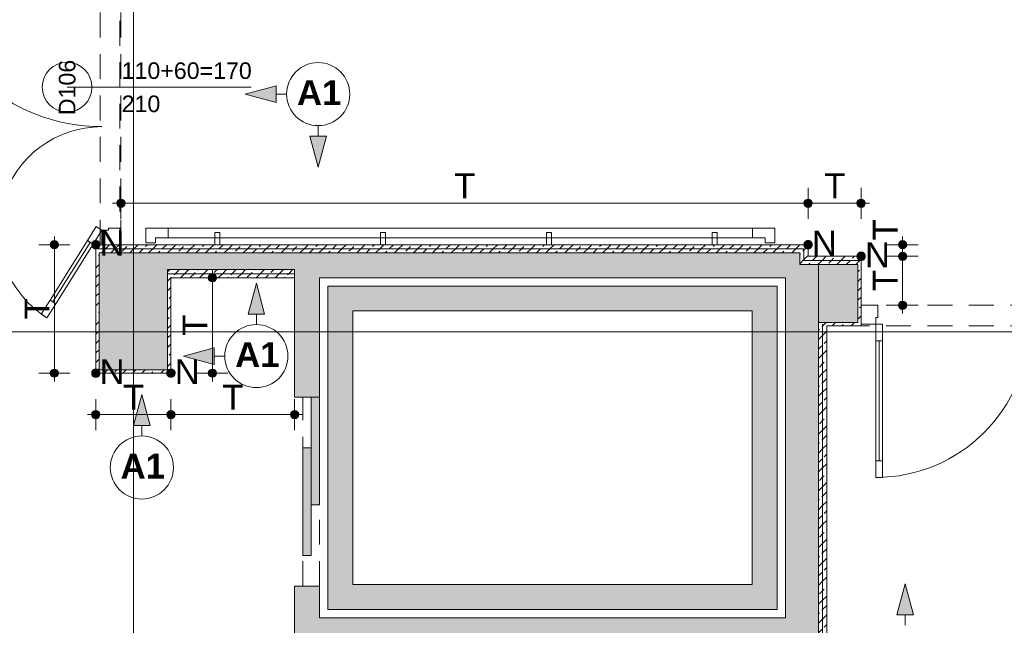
# Paper-space layout 'A-53 WYKOŃCZENIA ŚCIAN - PIĘTRO 8' of a CAD drawing. Header units: millimetres. Extents: x 0 to 420, y 0 to 297.
# Tile 7 of 11: x 185 to 244, y 155 to 192. Entities that reach past the tile are written whole.
import ezdxf
from ezdxf.xclip import XClip

# ---------------------------------------------------------------- set-up
doc = ezdxf.new("R2010")
doc.units = ezdxf.units.MM
doc.header["$MEASUREMENT"] = 0
doc.header["$XCLIPFRAME"] = 0
for name, pattern in [('DASHDOTX2', [1000, 500, -250, 0, -250]), ('Przer. długie kreski', [2.5, 1.5, -1]), ('PRZERYWANA_DU_A', [550, 350, -200])]:
    doc.linetypes.add(name, pattern=pattern)
for name, color, linetype in [('A__OKŁADZINY ŚCIAN', 7, 'Continuous'), ('A_podrys', 7, 'Continuous'), ('A_winda', 7, 'Continuous'), ('A_ściany', 7, 'Continuous'), ('A_ściany proj', 7, 'Continuous'), ('AR P NAROŻNIKI', 7, 'Continuous')]:
    doc.layers.add(name, color=color, linetype=linetype)
for name, color, linetype, lineweight in [('A__OKŁADZINY ŚCIAN_Nr_pióra__1', 7, 'Continuous', 20), ('A_winda_Nr_pióra__1', 7, 'Continuous', 20), ('A_ściany proj_Nr_pióra__1', 7, 'Continuous', 20), ('A_ściany proj_Nr_pióra__2', 8, 'Continuous', 13), ('A_ściany_Nr_pióra__1', 7, 'Continuous', 20), ('AR P NAROŻNIKI_Nr_pióra__1', 7, 'Continuous', 20), ('AR P NAROŻNIKI_Nr_pióra__2', 8, 'Continuous', 13), ('Drzwi Archicad_Nr_pióra__1', 7, 'Continuous', 20), ('Drzwi Archicad_Nr_pióra__3', 252, 'Continuous', 13), ('Znaczniki drzwi Archicada_Nr_pióra__3', 252, 'Continuous', 13)]:
    doc.layers.add(name, color=color, linetype=linetype, lineweight=lineweight)
for name, color, linetype, lineweight, true_color in [('A__OKŁADZINY ŚCIAN_Nr_pióra__7', 7, 'Continuous', 18, 0x171717), ('A_osie_Nr_pióra__16', 7, 'Continuous', 5, 0x0f0f0f), ('A_ściany proj_Nr_pióra__10', 7, 'Continuous', 13, 0x4b4b4b), ('A_ściany proj_Nr_pióra__21', 7, 'Continuous', 5, 0xb0b0b0), ('A_ściany_Nr_pióra__10', 7, 'Continuous', 13, 0x4b4b4b), ('AR ODBOJOPORĘCZ_Nr_pióra__10', 7, 'Continuous', 13, 0x4b4b4b), ('AR P NAROŻNIKI_Nr_pióra__7', 7, 'Continuous', 18, 0x171717)]:
    doc.layers.add(name, color=color, linetype=linetype, lineweight=lineweight, true_color=true_color)
doc.styles.add('STYL_AUTOMATYCZNY_1', font='arial.ttf')
doc.styles.add('STYL_AUTOMATYCZNY_3', font='arial.ttf')
doc.styles.add('STYL_AUTOMATYCZNY_4', font='arial.ttf')
doc.styles.add('STYL_AUTOMATYCZNY_5', font='arial.ttf')
pattern_1 = [(45, (-1583.6923, -271.8868), (-0.57024626, 0.57024626), []), (45, (-1583.12204, -271.8868), (-0.57024626, 0.57024626), [0.40323, -0.20161])]

# ---------------------------------------------------------------- blocks, each defined once
blk = doc.blocks.new('Rysunek_2_2', base_point=(-1583.692, -271.887))
at = {"layer": 'A__OKŁADZINY ŚCIAN', "linetype": 'Continuous', "lineweight": 0, "true_color": 0x000000}
for points in [[(198.348, 187.521), (200.214, 187.021), (200.214, 188.021)], [(202.751, 183.118), (203.251, 184.984), (202.251, 184.984)], [(199.021, 176.121), (198.521, 174.255), (199.521, 174.255)], [(194.618, 171.718), (196.484, 171.218), (196.484, 172.218)], [(192.117, 169.4), (191.617, 167.534), (192.617, 167.534)], [(238.143, 157.978), (237.643, 156.112), (238.643, 156.112)]]:
    blk.add_hatch(color=18, dxfattribs=at).paths.add_polyline_path(points)
at = {"layer": 'A__OKŁADZINY ŚCIAN', "linetype": 'Continuous', "lineweight": 0, "true_color": 0x171717}
for points in [[(190.605, 180.938), (190.624, 180.842), (190.678, 180.761), (190.759, 180.707), (190.855, 180.688), (190.95, 180.707), (191.032, 180.761), (191.086, 180.842), (191.105, 180.938), (191.086, 181.034), (191.032, 181.115), (190.95, 181.169), (190.855, 181.188), (190.759, 181.169), (190.678, 181.115), (190.624, 181.034)], [(232.039, 180.938), (232.058, 180.842), (232.112, 180.761), (232.193, 180.707), (232.289, 180.688), (232.385, 180.707), (232.466, 180.761), (232.52, 180.842), (232.539, 180.938), (232.52, 181.034), (232.466, 181.115), (232.385, 181.169), (232.289, 181.188), (232.193, 181.169), (232.112, 181.115), (232.058, 181.034)], [(235.239, 180.938), (235.258, 180.842), (235.312, 180.761), (235.393, 180.707), (235.489, 180.688), (235.585, 180.707), (235.666, 180.761), (235.72, 180.842), (235.739, 180.938), (235.72, 181.034), (235.666, 181.115), (235.585, 181.169), (235.489, 181.188), (235.393, 181.169), (235.312, 181.115), (235.258, 181.034)], [(186.59, 178.438), (186.609, 178.342), (186.663, 178.261), (186.744, 178.207), (186.84, 178.188), (186.935, 178.207), (187.017, 178.261), (187.071, 178.342), (187.09, 178.438), (187.071, 178.534), (187.017, 178.615), (186.935, 178.669), (186.84, 178.688), (186.744, 178.669), (186.663, 178.615), (186.609, 178.534)], [(237.739, 178.438), (237.758, 178.342), (237.812, 178.261), (237.893, 178.207), (237.989, 178.188), (238.085, 178.207), (238.166, 178.261), (238.22, 178.342), (238.239, 178.438), (238.22, 178.534), (238.166, 178.615), (238.085, 178.669), (237.989, 178.688), (237.893, 178.669), (237.812, 178.615), (237.758, 178.534)], [(237.739, 177.738), (237.758, 177.642), (237.812, 177.561), (237.893, 177.507), (237.989, 177.488), (238.085, 177.507), (238.166, 177.561), (238.22, 177.642), (238.239, 177.738), (238.22, 177.834), (238.166, 177.915), (238.085, 177.969), (237.989, 177.988), (237.893, 177.969), (237.812, 177.915), (237.758, 177.834)], [(196.12, 176.438), (196.139, 176.342), (196.193, 176.261), (196.274, 176.207), (196.37, 176.188), (196.465, 176.207), (196.547, 176.261), (196.601, 176.342), (196.62, 176.438), (196.601, 176.534), (196.547, 176.615), (196.465, 176.669), (196.37, 176.688), (196.274, 176.669), (196.193, 176.615), (196.139, 176.534)], [(237.739, 174.788), (237.758, 174.692), (237.812, 174.611), (237.893, 174.557), (237.989, 174.538), (238.085, 174.557), (238.166, 174.611), (238.22, 174.692), (238.239, 174.788), (238.22, 174.884), (238.166, 174.965), (238.085, 175.019), (237.989, 175.038), (237.893, 175.019), (237.812, 174.965), (237.758, 174.884)], [(186.59, 170.688), (186.609, 170.592), (186.663, 170.511), (186.744, 170.457), (186.84, 170.438), (186.935, 170.457), (187.017, 170.511), (187.071, 170.592), (187.09, 170.688), (187.071, 170.784), (187.017, 170.865), (186.935, 170.919), (186.84, 170.938), (186.744, 170.919), (186.663, 170.865), (186.609, 170.784)], [(196.12, 170.688), (196.139, 170.592), (196.193, 170.511), (196.274, 170.457), (196.37, 170.438), (196.465, 170.457), (196.547, 170.511), (196.601, 170.592), (196.62, 170.688), (196.601, 170.784), (196.547, 170.865), (196.465, 170.919), (196.37, 170.938), (196.274, 170.919), (196.193, 170.865), (196.139, 170.784)], [(189.09, 168.188), (189.109, 168.092), (189.163, 168.011), (189.244, 167.957), (189.34, 167.938), (189.435, 167.957), (189.517, 168.011), (189.571, 168.092), (189.59, 168.188), (189.571, 168.284), (189.517, 168.365), (189.435, 168.419), (189.34, 168.438), (189.244, 168.419), (189.163, 168.365), (189.109, 168.284)], [(193.62, 168.188), (193.639, 168.092), (193.693, 168.011), (193.774, 167.957), (193.87, 167.938), (193.965, 167.957), (194.047, 168.011), (194.101, 168.092), (194.12, 168.188), (194.101, 168.284), (194.047, 168.365), (193.965, 168.419), (193.87, 168.438), (193.774, 168.419), (193.693, 168.365), (193.639, 168.284)], [(201.08, 168.188), (201.099, 168.092), (201.153, 168.011), (201.234, 167.957), (201.33, 167.938), (201.425, 167.957), (201.507, 168.011), (201.561, 168.092), (201.58, 168.188), (201.561, 168.284), (201.507, 168.365), (201.425, 168.419), (201.33, 168.438), (201.234, 168.419), (201.153, 168.365), (201.099, 168.284)]]:
    blk.add_hatch(color=250, dxfattribs=at).paths.add_polyline_path(points)
at = {"layer": 'A_winda', "linetype": 'Continuous', "lineweight": 0, "true_color": 0xfdfdfd}
h = blk.add_hatch(color=7, dxfattribs=at)
h.paths.add_polyline_path([(203.33, 175.938), (203.33, 156.438), (230.419, 156.438), (230.419, 175.938)])
h.paths.add_polyline_path([(228.919, 174.438), (228.919, 157.938), (204.83, 157.938), (204.83, 174.438)], flags=0)
for points in [[(202.33, 162.748), (202.83, 162.748), (202.83, 169.248), (202.33, 169.248)], [(201.83, 159.689), (202.33, 159.689), (202.33, 166.189), (201.83, 166.189)]]:
    blk.add_hatch(color=7, dxfattribs=at).paths.add_polyline_path(points)
at = {"layer": 'A_ściany', "linetype": 'Continuous', "lineweight": 0, "true_color": 0x000000}
for points in [[(189.54, 177.938), (189.54, 170.888), (193.67, 170.888), (193.67, 176.938)], [(193.67, 176.938), (201.33, 176.938), (201.33, 177.938), (189.54, 177.938)], [(202.83, 176.438), (201.33, 177.938), (201.33, 169.248), (202.83, 169.248)], [(202.83, 176.438), (230.919, 176.438), (231.789, 177.938), (201.33, 177.938)], [(230.919, 176.438), (230.919, 174.868), (231.789, 177.238), (231.789, 177.938)], [(230.919, 174.868), (232.919, 177.238), (231.789, 177.238)], [(230.919, 174.868), (230.919, 133.938), (232.919, 132.438), (232.919, 177.238)], [(232.919, 177.238), (232.919, 173.738), (235.289, 173.738), (235.289, 177.238)], [(201.33, 157.848), (201.33, 151.848), (202.83, 151.848), (202.83, 157.848)], [(202.83, 154.438), (230.919, 154.438), (230.919, 155.938), (202.83, 155.938)]]:
    blk.add_hatch(color=18, dxfattribs=at).paths.add_polyline_path(points)
at = {"layer": 'A_ściany proj', "linetype": 'Continuous', "lineweight": 0, "true_color": 0x4b4b4b}
h = blk.add_hatch(dxfattribs=at)
h.set_pattern_fill('FP_65_0002', color=251, style=0, pattern_type=2)
h.set_pattern_definition(pattern_1)
h.paths.add_polyline_path([(232.289, 178.438), (189.34, 178.438), (189.44, 178.188), (232.039, 178.188)])
h = blk.add_hatch(dxfattribs=at)
h.set_pattern_fill('FP_65_0002', color=251, style=0, pattern_type=2)
h.set_pattern_definition(pattern_1)
h.paths.add_polyline_path([(189.44, 178.188), (189.34, 178.438), (189.34, 178.188)])
h = blk.add_hatch(dxfattribs=at)
h.set_pattern_fill('FP_65_0002', color=251, style=0, pattern_type=2)
h.set_pattern_definition(pattern_1)
h.paths.add_polyline_path([(189.34, 177.938), (189.54, 177.938), (189.44, 178.188), (189.34, 178.188)])
h = blk.add_hatch(dxfattribs=at)
h.set_pattern_fill('FP_65_0002', color=251, style=0, pattern_type=2)
h.set_pattern_definition(pattern_1)
h.paths.add_polyline_path([(189.44, 178.188), (189.54, 177.938), (189.54, 178.188)])
h = blk.add_hatch(dxfattribs=at)
h.set_pattern_fill('FP_65_0002', color=251, style=0, pattern_type=2)
h.set_pattern_definition(pattern_1)
h.paths.add_polyline_path([(189.54, 177.938), (231.789, 177.938), (232.039, 178.188), (189.54, 178.188)])
h = blk.add_hatch(dxfattribs=at)
h.set_pattern_fill('FP_65_0002', color=251, style=0, pattern_type=2)
h.set_pattern_definition(pattern_1)
h.paths.add_polyline_path([(231.789, 177.938), (231.789, 177.238), (232.039, 177.488), (232.039, 178.188)])
h = blk.add_hatch(dxfattribs=at)
h.set_pattern_fill('FP_65_0002', color=251, style=0, pattern_type=2)
h.set_pattern_definition(pattern_1)
h.paths.add_polyline_path([(232.289, 177.738), (232.289, 178.438), (232.039, 178.188), (232.039, 177.488)])
h = blk.add_hatch(dxfattribs=at)
h.set_pattern_fill('FP_65_0002', color=251, style=0, pattern_type=2)
h.set_pattern_definition(pattern_1)
h.paths.add_polyline_path([(189.34, 177.938), (189.34, 170.688), (189.54, 170.888), (189.54, 177.938)])
h = blk.add_hatch(dxfattribs=at)
h.set_pattern_fill('FP_65_0002', color=251, style=0, pattern_type=2)
h.set_pattern_definition(pattern_1)
h.paths.add_polyline_path([(235.489, 177.738), (232.289, 177.738), (232.039, 177.488), (235.389, 177.488)])
h = blk.add_hatch(dxfattribs=at)
h.set_pattern_fill('FP_65_0002', color=251, style=0, pattern_type=2)
h.set_pattern_definition(pattern_1)
h.paths.add_polyline_path([(235.389, 177.488), (235.489, 177.488), (235.489, 177.738)])
h = blk.add_hatch(dxfattribs=at)
h.set_pattern_fill('FP_65_0002', color=251, style=0, pattern_type=2)
h.set_pattern_definition(pattern_1)
h.paths.add_polyline_path([(193.67, 176.688), (193.77, 176.688), (193.67, 176.938)])
h = blk.add_hatch(dxfattribs=at)
h.set_pattern_fill('FP_65_0002', color=251, style=0, pattern_type=2)
h.set_pattern_definition(pattern_1)
h.paths.add_polyline_path([(201.33, 176.938), (193.67, 176.938), (193.77, 176.688), (201.33, 176.688)])
h = blk.add_hatch(dxfattribs=at)
h.set_pattern_fill('FP_65_0002', color=251, style=0, pattern_type=2)
h.set_pattern_definition(pattern_1)
h.paths.add_polyline_path([(235.289, 177.488), (232.039, 177.488), (231.789, 177.238), (235.289, 177.238)])
h = blk.add_hatch(dxfattribs=at)
h.set_pattern_fill('FP_65_0002', color=251, style=0, pattern_type=2)
h.set_pattern_definition(pattern_1)
h.paths.add_polyline_path([(235.389, 177.488), (235.289, 177.238), (235.489, 177.238), (235.489, 177.488)])
h = blk.add_hatch(dxfattribs=at)
h.set_pattern_fill('FP_65_0002', color=251, style=0, pattern_type=2)
h.set_pattern_definition(pattern_1)
h.paths.add_polyline_path([(235.289, 177.238), (235.389, 177.488), (235.289, 177.488)])
h = blk.add_hatch(dxfattribs=at)
h.set_pattern_fill('FP_65_0002', color=251, style=0, pattern_type=2)
h.set_pattern_definition(pattern_1)
h.paths.add_polyline_path([(235.289, 177.238), (235.289, 173.738), (235.489, 173.538), (235.489, 177.238)])
h = blk.add_hatch(dxfattribs=at)
h.set_pattern_fill('FP_65_0002', color=251, style=0, pattern_type=2)
h.set_pattern_definition(pattern_1)
h.paths.add_polyline_path([(193.67, 176.688), (193.67, 176.438), (193.87, 176.438), (193.77, 176.688)])
h = blk.add_hatch(dxfattribs=at)
h.set_pattern_fill('FP_65_0002', color=251, style=0, pattern_type=2)
h.set_pattern_definition(pattern_1)
h.paths.add_polyline_path([(193.67, 176.438), (193.67, 170.888), (193.87, 170.688), (193.87, 176.438)])
h = blk.add_hatch(dxfattribs=at)
h.set_pattern_fill('FP_65_0002', color=251, style=0, pattern_type=2)
h.set_pattern_definition(pattern_1)
h.paths.add_polyline_path([(193.77, 176.688), (193.87, 176.438), (193.87, 176.688)])
h = blk.add_hatch(dxfattribs=at)
h.set_pattern_fill('FP_65_0002', color=251, style=0, pattern_type=2)
h.set_pattern_definition(pattern_1)
h.paths.add_polyline_path([(193.87, 176.438), (201.33, 176.438), (201.33, 176.688), (193.87, 176.688)])
h = blk.add_hatch(dxfattribs=at)
h.set_pattern_fill('FP_65_0002', color=251, style=0, pattern_type=2)
h.set_pattern_definition(pattern_1)
h.paths.add_polyline_path([(233.169, 173.738), (232.919, 173.738), (233.169, 173.638)])
h = blk.add_hatch(dxfattribs=at)
h.set_pattern_fill('FP_65_0002', color=251, style=0, pattern_type=2)
h.set_pattern_definition(pattern_1)
h.paths.add_polyline_path([(232.919, 173.738), (232.919, 138.238), (233.169, 138.338), (233.169, 173.638)])
h = blk.add_hatch(dxfattribs=at)
h.set_pattern_fill('FP_65_0002', color=251, style=0, pattern_type=2)
h.set_pattern_definition(pattern_1)
h.paths.add_polyline_path([(233.169, 173.738), (233.169, 173.638), (233.419, 173.538), (233.419, 173.738)])
h = blk.add_hatch(dxfattribs=at)
h.set_pattern_fill('FP_65_0002', color=251, style=0, pattern_type=2)
h.set_pattern_definition(pattern_1)
h.paths.add_polyline_path([(233.419, 173.538), (233.169, 173.638), (233.169, 173.538)])
h = blk.add_hatch(dxfattribs=at)
h.set_pattern_fill('FP_65_0002', color=251, style=0, pattern_type=2)
h.set_pattern_definition(pattern_1)
h.paths.add_polyline_path([(233.419, 138.438), (233.419, 173.538), (233.169, 173.538), (233.169, 138.438)])
h = blk.add_hatch(dxfattribs=at)
h.set_pattern_fill('FP_65_0002', color=251, style=0, pattern_type=2)
h.set_pattern_definition(pattern_1)
h.paths.add_polyline_path([(233.419, 173.538), (235.489, 173.538), (235.289, 173.738), (233.419, 173.738)])
h = blk.add_hatch(dxfattribs=at)
h.set_pattern_fill('FP_65_0002', color=251, style=0, pattern_type=2)
h.set_pattern_definition(pattern_1)
h.paths.add_polyline_path([(193.67, 170.888), (189.54, 170.888), (189.34, 170.688), (193.87, 170.688)])
at = {"layer": 'AR P NAROŻNIKI', "linetype": 'Continuous', "lineweight": 0, "true_color": 0x171717}
for points in [[(189.59, 178.438, 1), (189.09, 178.438, 1)], [(232.539, 178.438, 1), (232.039, 178.438, 1)], [(235.739, 177.738, 1), (235.239, 177.738, 1)], [(189.59, 170.688, 1), (189.09, 170.688, 1)], [(194.12, 170.688, 1), (193.62, 170.688, 1)]]:
    blk.add_hatch(color=250, dxfattribs=at).paths.add_polyline_path(points)
at = {"layer": 'A__OKŁADZINY ŚCIAN_Nr_pióra__1', "color": 7, "linetype": 'Continuous', "lineweight": 20}
for p, q in [((198.348, 187.521), (200.214, 188.021)), ((200.214, 188.021), (200.214, 187.021)), ((198.348, 187.521), (200.214, 187.021)), ((200.848, 187.521), (200.214, 187.521)), ((202.751, 185.618), (202.751, 184.984)), ((202.251, 184.984), (203.251, 184.984)), ((202.751, 183.118), (202.251, 184.984)), ((202.751, 183.118), (203.251, 184.984)), ((199.021, 176.121), (198.521, 174.255)), ((199.021, 176.121), (199.521, 174.255)), ((199.521, 174.255), (198.521, 174.255)), ((199.021, 173.621), (199.021, 174.255)), ((194.618, 171.718), (196.484, 172.218)), ((196.484, 172.218), (196.484, 171.218)), ((194.618, 171.718), (196.484, 171.218)), ((197.118, 171.718), (196.484, 171.718)), ((192.117, 169.4), (191.617, 167.534)), ((192.117, 169.4), (192.617, 167.534)), ((192.617, 167.534), (191.617, 167.534)), ((192.117, 166.9), (192.117, 167.534)), ((238.143, 157.978), (237.643, 156.112)), ((238.143, 157.978), (238.643, 156.112)), ((238.643, 156.112), (237.643, 156.112)), ((238.143, 155.478), (238.143, 156.112))]:
    blk.add_line(p, q, dxfattribs=at)
for centre in [(202.751, 187.521), (199.021, 171.718), (192.117, 164.997)]:
    blk.add_circle(centre, 1.903, dxfattribs=at)
at = {"layer": 'A__OKŁADZINY ŚCIAN_Nr_pióra__7', "color": 250, "linetype": 'Continuous', "lineweight": 18, "true_color": 0x171717}
for p, q in [((190.855, 181.188), (190.855, 181.876)), ((232.289, 181.188), (232.289, 181.876)), ((235.489, 181.188), (235.489, 181.876)), ((190.355, 180.938), (190.605, 180.938)), ((190.855, 180.001), (190.855, 180.688)), ((191.105, 180.938), (232.039, 180.938)), ((232.289, 180.001), (232.289, 180.688)), ((232.539, 180.938), (235.239, 180.938)), ((235.489, 180.001), (235.489, 180.688)), ((235.739, 180.938), (235.989, 180.938)), ((186.84, 178.688), (186.84, 178.938)), ((237.989, 178.688), (237.989, 178.938)), ((186.59, 178.438), (185.902, 178.438)), ((186.84, 170.938), (186.84, 178.188)), ((187.777, 178.438), (187.09, 178.438)), ((237.739, 178.438), (237.052, 178.438)), ((237.989, 177.988), (237.989, 178.188)), ((238.927, 178.438), (238.239, 178.438)), ((237.739, 177.738), (237.052, 177.738)), ((238.927, 177.738), (238.239, 177.738)), ((196.37, 176.688), (196.37, 176.938)), ((237.989, 175.038), (237.989, 177.488)), ((196.12, 176.438), (195.432, 176.438)), ((197.307, 176.438), (196.62, 176.438)), ((196.37, 170.938), (196.37, 176.188)), ((237.739, 174.788), (237.052, 174.788)), ((238.927, 174.788), (238.239, 174.788)), ((237.989, 174.288), (237.989, 174.538)), ((186.59, 170.688), (185.902, 170.688)), ((186.84, 170.188), (186.84, 170.438)), ((187.777, 170.688), (187.09, 170.688)), ((196.12, 170.688), (195.432, 170.688)), ((196.37, 170.188), (196.37, 170.438)), ((197.307, 170.688), (196.62, 170.688)), ((189.34, 168.438), (189.34, 169.126)), ((193.87, 168.438), (193.87, 169.126)), ((201.33, 168.438), (201.33, 169.126)), ((188.84, 168.188), (189.09, 168.188)), ((189.59, 168.188), (193.62, 168.188)), ((194.12, 168.188), (201.08, 168.188)), ((201.58, 168.188), (201.83, 168.188)), ((189.34, 167.251), (189.34, 167.938)), ((193.87, 167.251), (193.87, 167.938)), ((201.33, 167.251), (201.33, 167.938))]:
    blk.add_line(p, q, dxfattribs=at)
for centre in [(190.855, 180.938), (232.289, 180.938), (235.489, 180.938), (186.84, 178.438), (237.989, 178.438), (237.989, 177.738), (196.37, 176.438), (237.989, 174.788), (186.84, 170.688), (196.37, 170.688), (189.34, 168.188), (193.87, 168.188), (201.33, 168.188)]:
    blk.add_circle(centre, 0.25, dxfattribs=at)
at = {"layer": 'A_osie_Nr_pióra__16', "color": 250, "linetype": 'DASHDOTX2', "lineweight": 5, "true_color": 0x0f0f0f}
for p, q in [((191.605, 256.646), (191.605, 107.188)), ((285.499, 173.188), (61.3, 173.188))]:
    blk.add_line(p, q, dxfattribs=at)
at = {"layer": 'A_winda_Nr_pióra__1', "color": 7, "linetype": 'Przer. długie kreski', "lineweight": 20}
for p, q in [((201.83, 157.848), (201.83, 169.248)), ((202.83, 157.848), (202.83, 168.848))]:
    blk.add_line(p, q, dxfattribs=at)
at = {"layer": 'A_winda_Nr_pióra__1', "color": 7, "linetype": 'PRZERYWANA_DU_A', "lineweight": 20, "flags": 128}
for points in [[(203.33, 175.938), (230.419, 175.938), (230.419, 156.438), (203.33, 156.438)], [(228.919, 174.438), (228.919, 157.938), (204.83, 157.938), (204.83, 174.438)]]:
    blk.add_lwpolyline(points, close=True, dxfattribs=at)
at = {"layer": 'A_winda_Nr_pióra__1', "color": 7, "linetype": 'Continuous', "lineweight": 20, "flags": 128}
for points in [[(202.33, 162.748), (202.33, 169.248), (202.83, 169.248), (202.83, 162.748)], [(201.83, 159.689), (201.83, 166.189), (202.33, 166.189), (202.33, 159.689)]]:
    blk.add_lwpolyline(points, close=True, dxfattribs=at)
at = {"layer": 'A_ściany proj_Nr_pióra__1', "color": 7, "linetype": 'Continuous', "lineweight": 20, "flags": 128}
for points in [[(232.289, 178.438), (189.34, 178.438)], [(232.289, 177.738), (232.289, 178.438)], [(189.34, 177.938), (189.34, 170.688)], [(189.54, 177.938), (231.789, 177.938)], [(189.54, 170.888), (189.54, 177.938)], [(231.789, 177.938), (231.789, 177.238)], [(235.489, 177.738), (232.289, 177.738)], [(201.33, 176.938), (193.67, 176.938)], [(231.789, 177.238), (235.289, 177.238)], [(235.289, 177.238), (235.289, 173.738)], [(235.489, 173.538), (235.489, 177.238)], [(193.67, 176.438), (193.67, 170.888)], [(193.87, 170.688), (193.87, 176.438)], [(193.87, 176.438), (201.33, 176.438)], [(232.919, 173.738), (232.919, 138.238)], [(235.289, 173.738), (233.419, 173.738)], [(233.419, 173.538), (235.489, 173.538)], [(233.419, 138.438), (233.419, 173.538)], [(189.34, 170.688), (193.87, 170.688)], [(193.67, 170.888), (189.54, 170.888)]]:
    blk.add_lwpolyline(points, dxfattribs=at)
at = {"layer": 'A_ściany proj_Nr_pióra__10', "color": 251, "linetype": 'Continuous', "lineweight": 13, "true_color": 0x4b4b4b}
for p, q in [((189.44, 178.188), (232.039, 178.188)), ((232.039, 178.188), (189.44, 178.188)), ((232.039, 178.188), (232.039, 177.488)), ((232.039, 177.488), (232.039, 178.188)), ((232.039, 177.488), (235.389, 177.488)), ((235.389, 177.488), (232.039, 177.488)), ((235.489, 177.488), (235.389, 177.488)), ((193.77, 176.688), (193.67, 176.688)), ((201.33, 176.688), (193.77, 176.688)), ((193.77, 176.688), (201.33, 176.688)), ((233.169, 173.638), (233.169, 138.338)), ((233.169, 138.338), (233.169, 173.638))]:
    blk.add_line(p, q, dxfattribs=at)
at = {"layer": 'A_ściany proj_Nr_pióra__2', "color": 8, "linetype": 'Continuous', "lineweight": 13, "flags": 128}
for points in [[(189.34, 178.438), (189.34, 178.188)], [(189.34, 178.188), (189.34, 177.938)], [(235.489, 177.738), (235.489, 177.488)], [(193.67, 176.938), (193.67, 176.688)], [(201.33, 176.938), (201.33, 176.688)], [(235.489, 177.488), (235.489, 177.238)], [(193.67, 176.688), (193.67, 176.438)], [(201.33, 176.688), (201.33, 176.438)], [(232.919, 173.738), (233.169, 173.738)], [(233.169, 173.738), (233.419, 173.738)]]:
    blk.add_lwpolyline(points, dxfattribs=at)
at = {"layer": 'A_ściany proj_Nr_pióra__21', "color": 253, "linetype": 'Continuous', "lineweight": 5, "true_color": 0xb0b0b0}
for p, q in [((189.705, 178.438), (189.605, 178.438)), ((189.73, 178.438), (189.705, 178.438)), ((189.855, 178.438), (189.73, 178.438)), ((190.605, 178.438), (189.855, 178.438)), ((190.73, 178.438), (190.605, 178.438)), ((190.855, 178.438), (190.73, 178.438)), ((235.489, 174.788), (235.489, 174.663)), ((235.489, 174.663), (235.489, 174.538)), ((235.489, 174.538), (235.489, 173.788)), ((235.489, 173.788), (235.489, 173.663)), ((235.489, 173.663), (235.489, 173.638)), ((235.489, 173.638), (235.489, 173.538))]:
    blk.add_line(p, q, dxfattribs=at)
at = {"layer": 'A_ściany_Nr_pióra__1', "color": 7, "linetype": 'Continuous', "lineweight": 20}
for p, q in [((201.33, 169.248), (202.83, 169.248)), ((201.33, 157.848), (202.83, 157.848))]:
    blk.add_line(p, q, dxfattribs=at)
at = {"layer": 'A_ściany_Nr_pióra__1', "color": 7, "linetype": 'Continuous', "lineweight": 20, "flags": 128}
for points in [[(189.54, 177.938), (189.54, 170.888)], [(201.33, 177.938), (189.54, 177.938)], [(231.789, 177.938), (201.33, 177.938)], [(231.789, 177.238), (231.789, 177.938)], [(193.67, 170.888), (193.67, 176.938)], [(193.67, 176.938), (201.33, 176.938)], [(201.33, 176.938), (201.33, 169.248)], [(232.919, 177.238), (231.789, 177.238)], [(232.919, 177.238), (232.919, 173.738)], [(235.289, 177.238), (232.919, 177.238)], [(232.919, 132.438), (232.919, 177.238)], [(235.289, 173.738), (235.289, 177.238)], [(202.83, 169.248), (202.83, 176.438)], [(202.83, 176.438), (230.919, 176.438)], [(230.919, 176.438), (230.919, 174.868)], [(230.919, 174.868), (230.919, 155.938)], [(232.919, 173.738), (235.289, 173.738)], [(189.54, 170.888), (193.67, 170.888)], [(201.33, 157.848), (201.33, 151.848)], [(202.83, 155.938), (202.83, 157.848)], [(230.919, 155.938), (202.83, 155.938)]]:
    blk.add_lwpolyline(points, dxfattribs=at)
at = {"layer": 'A_ściany_Nr_pióra__10', "color": 251, "linetype": 'Przer. długie kreski', "lineweight": 13, "true_color": 0x4b4b4b}
for p, q in [((189.605, 178.438), (189.605, 197.718)), ((190.794, 177.938), (190.794, 197.718))]:
    blk.add_line(p, q, dxfattribs=at)
at = {"layer": 'AR ODBOJOPORĘCZ_Nr_pióra__10', "color": 251, "linetype": 'Continuous', "lineweight": 13, "true_color": 0x4b4b4b}
for p, q in [((192.355, 178.541), (192.355, 179.438)), ((192.355, 178.541), (192.355, 179.438)), ((230.289, 179.438), (192.355, 179.438)), ((230.289, 179.438), (192.355, 179.438)), ((193.705, 179.438), (193.705, 178.844)), ((228.939, 178.844), (228.939, 179.438)), ((230.289, 178.541), (230.289, 179.438)), ((230.289, 178.541), (230.289, 179.438)), ((192.949, 178.541), (192.949, 178.844)), ((229.695, 178.844), (192.949, 178.844)), ((196.512, 179.168), (196.512, 178.438)), ((196.812, 179.168), (196.512, 179.168)), ((196.812, 179.168), (196.812, 178.438)), ((206.512, 179.168), (206.512, 178.438)), ((206.812, 179.168), (206.512, 179.168)), ((206.812, 179.168), (206.812, 178.438)), ((216.512, 179.168), (216.512, 178.438)), ((216.812, 179.168), (216.512, 179.168)), ((216.812, 179.168), (216.812, 178.438)), ((226.512, 179.168), (226.512, 178.438)), ((226.812, 179.168), (226.512, 179.168)), ((226.812, 179.168), (226.812, 178.438)), ((229.695, 178.541), (229.695, 178.844)), ((192.355, 178.541), (192.949, 178.541)), ((196.812, 178.438), (196.512, 178.438)), ((206.812, 178.438), (206.512, 178.438)), ((216.812, 178.438), (216.512, 178.438)), ((226.812, 178.438), (226.512, 178.438)), ((230.289, 178.541), (229.695, 178.541))]:
    blk.add_line(p, q, dxfattribs=at)
at = {"layer": 'AR P NAROŻNIKI_Nr_pióra__1', "color": 7, "linetype": 'Continuous', "lineweight": 20}
for centre in [(189.34, 178.438), (232.289, 178.438), (235.489, 177.738), (189.34, 170.688), (193.87, 170.688)]:
    blk.add_circle(centre, 0.25, dxfattribs=at)
at = {"layer": 'AR P NAROŻNIKI_Nr_pióra__2', "color": 8, "linetype": 'PRZERYWANA_DU_A', "lineweight": 13, "flags": 128}
for points in [[(189.59, 178.438, 1), (189.09, 178.438, 1)], [(232.539, 178.438, 1), (232.039, 178.438, 1)], [(235.739, 177.738, 1), (235.239, 177.738, 1)], [(189.59, 170.688, 1), (189.09, 170.688, 1)], [(194.12, 170.688, 1), (193.62, 170.688, 1)]]:
    blk.add_lwpolyline(points, format="xyb", close=True, dxfattribs=at)
at = {"layer": 'Drzwi Archicad_Nr_pióra__1', "color": 7, "linetype": 'Continuous', "lineweight": 20}
for p, q in [((201.33, 169.248), (202.83, 169.248)), ((201.33, 157.848), (202.83, 157.848))]:
    blk.add_line(p, q, dxfattribs=at)
at = {"layer": 'Drzwi Archicad_Nr_pióra__3', "color": 252, "linetype": 'Przer. długie kreski', "lineweight": 13}
for p, q in [((189.605, 178.438), (189.605, 197.438)), ((190.855, 178.438), (190.855, 197.438)), ((255.989, 174.788), (235.489, 174.788)), ((255.989, 173.538), (235.489, 173.538))]:
    blk.add_line(p, q, dxfattribs=at)
at = {"layer": 'Drzwi Archicad_Nr_pióra__3', "color": 252, "linetype": 'Continuous', "lineweight": 13}
for p, q in [((189.366, 179.53), (188.835, 178.683)), ((189.174, 178.471), (189.705, 179.318)), ((189.705, 179.318), (189.366, 179.53)), ((190.105, 179.318), (189.705, 179.318)), ((189.705, 179.318), (189.705, 178.438)), ((190.855, 179.438), (190.105, 179.438)), ((190.105, 179.438), (190.105, 179.318)), ((190.855, 178.438), (190.855, 179.438)), ((186.754, 174.983), (189.005, 178.577)), ((188.835, 178.683), (189.174, 178.471)), ((189.705, 178.438), (189.605, 178.438)), ((189.705, 178.438), (190.855, 178.438)), ((189.73, 178.438), (189.705, 178.438)), ((189.73, 178.438), (189.705, 178.438)), ((189.855, 178.438), (189.73, 178.438)), ((189.855, 178.438), (189.73, 178.438)), ((190.605, 178.438), (189.855, 178.438)), ((190.605, 178.438), (189.855, 178.438)), ((190.73, 178.438), (190.605, 178.438)), ((190.73, 178.438), (190.605, 178.438)), ((190.855, 178.438), (190.73, 178.438)), ((190.855, 178.438), (190.73, 178.438)), ((186.585, 175.089), (186.054, 174.242)), ((186.393, 174.029), (186.924, 174.877)), ((186.924, 174.877), (186.585, 175.089)), ((235.489, 174.788), (235.489, 173.638)), ((236.489, 174.788), (235.489, 174.788)), ((235.489, 174.788), (235.489, 174.663)), ((235.489, 174.788), (235.489, 174.663)), ((235.489, 174.663), (235.489, 174.538)), ((235.489, 174.663), (235.489, 174.538)), ((236.489, 174.038), (236.489, 174.788)), ((186.054, 174.242), (186.393, 174.029)), ((235.489, 174.538), (235.489, 173.788)), ((235.489, 174.538), (235.489, 173.788)), ((236.369, 173.638), (236.369, 174.038)), ((236.369, 174.038), (236.489, 174.038)), ((235.489, 173.788), (235.489, 173.663)), ((235.489, 173.788), (235.489, 173.663)), ((235.489, 173.663), (235.489, 173.638)), ((235.489, 173.663), (235.489, 173.638)), ((235.489, 173.638), (236.369, 173.638)), ((235.489, 173.638), (235.489, 173.538)), ((236.369, 172.638), (236.369, 173.638)), ((236.369, 173.638), (236.769, 173.638)), ((236.769, 173.638), (236.769, 172.638)), ((236.769, 172.638), (236.369, 172.638)), ((236.569, 165.398), (236.569, 172.638)), ((236.369, 164.398), (236.369, 165.398)), ((236.369, 165.398), (236.769, 165.398)), ((236.769, 165.398), (236.769, 164.398)), ((236.769, 164.398), (236.369, 164.398))]:
    blk.add_line(p, q, dxfattribs=at)
at = {"layer": 'Drzwi Archicad_Nr_pióra__3', "color": 252, "linetype": 'Continuous', "lineweight": 13, "flags": 128}
for points in [[(186.754, 174.983), (189.005, 178.577), (188.835, 178.683), (186.585, 175.089)], [(186.924, 174.877), (189.174, 178.471), (189.005, 178.577), (186.754, 174.983)], [(236.369, 165.398), (236.369, 172.638), (236.569, 172.638), (236.569, 165.398)], [(236.569, 165.398), (236.569, 172.638), (236.769, 172.638), (236.769, 165.398)]]:
    blk.add_lwpolyline(points, close=True, dxfattribs=at)
at = {"layer": 'Drzwi Archicad_Nr_pióra__3', "color": 252, "linetype": 'Continuous', "lineweight": 13}
for centre, radius, start, end in [((189.705, 196.558), 11, 102.59983, 270), ((189.705, 179.318), 6.24, 90, 237.94316), ((236.369, 173.638), 9.24, 270, 0)]:
    blk.add_arc(centre, radius, start, end, dxfattribs=at)
at = {"layer": 'Znaczniki drzwi Archicada_Nr_pióra__3', "color": 252, "linetype": 'Continuous', "lineweight": 13}
blk.add_line((187.605, 187.938), (198.699, 187.938), dxfattribs=at)
at = {"layer": 'Znaczniki drzwi Archicada_Nr_pióra__3', "color": 252, "linetype": 'Continuous', "lineweight": 13, "flags": 128}
blk.add_lwpolyline([(187.605, 189.438, 1), (187.605, 186.438, 1)], format="xyb", close=True, dxfattribs=at)
at = {"layer": 'A__OKŁADZINY ŚCIAN_Nr_pióra__1', "color": 7, "linetype": 'Continuous', "lineweight": 20, "char_height": 1.5, "attachment_point": 4, "style": 'STYL_AUTOMATYCZNY_3'}
for insert in [(201.469, 187.606), (197.739, 171.804), (190.835, 165.083)]:
    blk.add_mtext('\\A1;{\\pql;\\fArial|b1|i0|c238|p0;\\W1.000000;A1}', dxfattribs=dict(at, insert=insert))
at = {"layer": 'A__OKŁADZINY ŚCIAN_Nr_pióra__7', "color": 250, "linetype": 'Continuous', "lineweight": 18, "true_color": 0x171717, "char_height": 1.5, "width": 1.25659, "attachment_point": 7, "style": 'STYL_AUTOMATYCZNY_5'}
for insert in [(210.944, 181.238), (233.261, 181.238), (190.977, 168.488), (196.972, 168.488)]:
    blk.add_mtext('\\A1;{\\pql;\\fArial|b0|i0|c238|p0;\\W1.000000;T}', dxfattribs=dict(at, insert=insert))
at = {"layer": 'A__OKŁADZINY ŚCIAN_Nr_pióra__7', "color": 250, "linetype": 'Continuous', "lineweight": 18, "true_color": 0x171717, "char_height": 1.5, "width": 1.25659, "attachment_point": 7, "rotation": 90, "style": 'STYL_AUTOMATYCZNY_5'}
for insert in [(237.689, 178.688), (237.689, 175.635), (186.54, 173.935), (196.07, 172.935)]:
    blk.add_mtext('\\A1;{\\pql;\\fArial|b0|i0|c238|p0;\\W1.000000;T}', dxfattribs=dict(at, insert=insert))
at = {"layer": 'AR P NAROŻNIKI_Nr_pióra__7', "color": 250, "linetype": 'Continuous', "lineweight": 18, "true_color": 0x171717, "char_height": 1.5, "attachment_point": 4, "style": 'STYL_AUTOMATYCZNY_1'}
for insert in [(189.566, 178.53), (232.515, 178.53), (235.715, 177.83), (189.566, 170.78), (194.096, 170.78)]:
    blk.add_mtext('\\A1;{\\pql;\\fArial|b0|i0|c238|p0;\\W1.000000;N}', dxfattribs=dict(at, insert=insert))
at = {"layer": 'Znaczniki drzwi Archicada_Nr_pióra__3', "color": 252, "linetype": 'Continuous', "lineweight": 13, "insert": (188.122, 186.251), "char_height": 1, "attachment_point": 7, "rotation": 90, "style": 'STYL_AUTOMATYCZNY_4'}
blk.add_mtext('\\A1;{\\pql;\\fArial CE|b0|i0|c238|p0;\\W1.000000;D106}', dxfattribs=at)
at = {"layer": 'Znaczniki drzwi Archicada_Nr_pióra__3', "color": 252, "linetype": 'Continuous', "lineweight": 13, "char_height": 1, "attachment_point": 7, "style": 'STYL_AUTOMATYCZNY_4'}
for s, insert in [('\\A1;{\\pql;\\fArial CE|b0|i0|c238|p0;\\W1.000000;110+60=170}', (190.898, 188.421)), ('\\A1;{\\pql;\\fArial CE|b0|i0|c238|p0;\\W1.000000;210}', (190.898, 186.421))]:
    blk.add_mtext(s, dxfattribs=dict(at, insert=insert))

psp = doc.layouts.new('A-53 WYKOŃCZENIA ŚCIAN - PIĘTRO 8')

# ---------------------------------------------------------------- block references
at = {"layer": 'A_podrys', "color": 37, "linetype": 'Continuous', "lineweight": 5, "true_color": 0x656532}
ref = psp.add_blockref('Rysunek_2_2', (-1583.692, -271.887), dxfattribs=at)
XClip(ref).set_block_clipping_path([(35.0490683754, 107.1880284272), (285.4990396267, 282.8970852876)])

doc.saveas('drawing.dxf')
